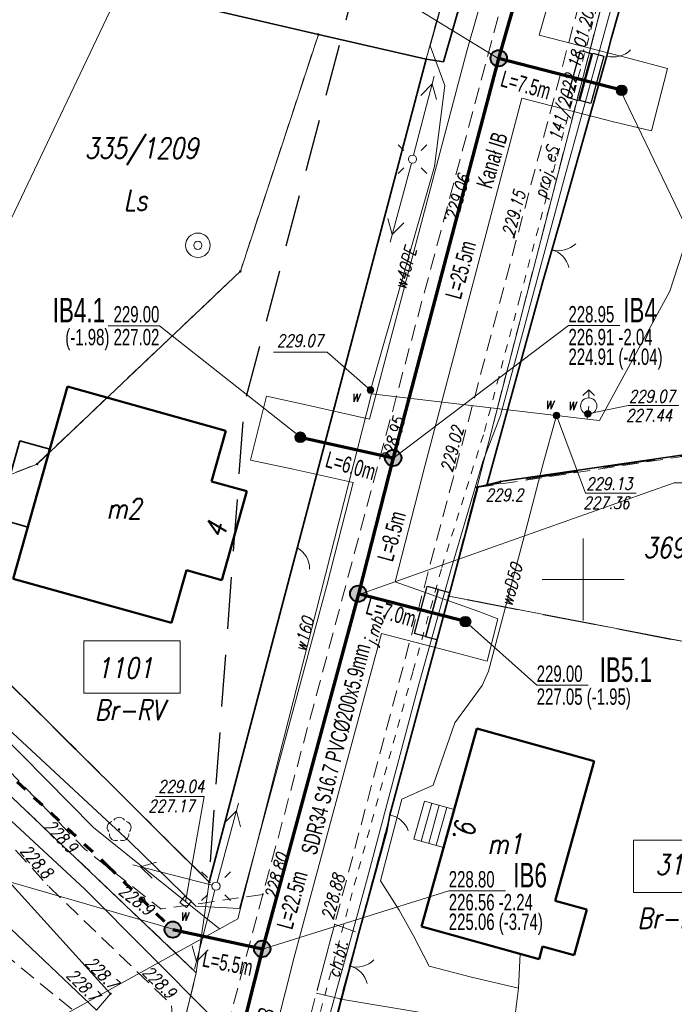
# Model space of a CAD drawing. Header units: millimetres. Extents: x 7436010 to 7436992, y 5663514 to 5666647.
# Tile 32 of 73: x 7436266 to 7436306, y 5664074 to 5664134. Entities that reach past the tile are written whole.
import ezdxf
from ezdxf.enums import TextEntityAlignment as Align

# ---------------------------------------------------------------- set-up
doc = ezdxf.new("R2010")
doc.units = ezdxf.units.MM
doc.header["$PDSIZE"] = 1
for name, pattern in [('$0$HIDDEN', [9.525, 6.35, -3.175]), ('0.7_0.7', [1.4, 0.7, -0.7]), ('1', [0]), ('2_EGBU_A', [0]), ('3', [1, 0.5, -0.5]), ('GDE', [0]), ('GUZ', [1.5, 1, -0.5]), ('KOC', [2, 1.5, -0.5]), ('KOR', [2, 1, 1]), ('KOU', [1.5, 1, -0.5])]:
    doc.linetypes.add(name, pattern=pattern)
for name, color, linetype, lineweight in [('1 OGRODZENIE', 7, 'BGT', 35), ('16 DRZEWA', 96, 'Continuous', 18), ('2 BRAMY FURTKI', 7, 'Continuous', 18), ('24 LATARNIA', 1, 'Continuous', 18), ('34 CHODNIKI KP BT', 7, 'KOC', 18), ('5 RÓW PRZYDROŻNY', 7, 'Continuous', 18), ('9 JEZDNIA GRUNTOWA', 7, 'KOU', 18), ('_AA_Kanalizacja grawitacyjna - trasa', 244, 'Continuous', 70), ('_AA_Odcinki boczne grawitacyjne 160mm - trasa', 30, 'Continuous', 70), ('_AA_Studnia kanalizacyjna bet.1000mm - symbol', 24, 'Continuous', 40), ('_AA_Studnia kanalizacyjna PP 600mm - symbol', 24, 'Continuous', 40), ('_BB_Kanalizacja ciśnieniowa przydomowa - trasa', 64, '0.7_0.7', 60), ('_DZIAŁKI DO POZWOLENIA', 110, 'Continuous', 9), ('_J_rury AROT', 1, 'Continuous', 30), ('_LINIA ROZ.LOKA', 4, '$0$HIDDEN', 30), ('DZ_USTALONE_GRANICE_L_0', 7, '1', 18), ('DZ_WSKAZANIA_L_0', 7, '1', 18), ('Dzialki', 7, 'GDE', 18), ('DZIALKI_SYT-WYS_T_0', 7, 'Continuous', 18), ('Działki zarys', 7, 'Continuous', 18), ('EADTD_T_0', 7, 'Continuous', 18), ('EBUPP_L_3', 7, '1', 35), ('EDZPD_L_1', 7, 'GDE', 18), ('EDZTD_T_0', 7, 'Continuous', 18), ('EGBB_E_T_0', 7, 'Continuous', 18), ('EGBB_L_0', 7, '2_EGBU_A', 50), ('EUZPU_L_7', 7, 'KOR', 18), ('Linie_odn', 7, 'Continuous', 9), ('Numery_dzialek', 7, 'Continuous', 18), ('obszar odziaływania inwestcyji', 80, 'Continuous', 20), ('Podzial_sekcyjny_krzyze', 7, 'Continuous', 13), ('Punkty', 7, 'Continuous', 18), ('PunPOMIAR1', 7, 'Continuous', 18), ('RzedPOMIAR1', 7, 'Continuous', 18), ('SDROK_T_0', 7, 'Continuous', 18), ('SDRPK_L_1', 7, 'KOU', 18), ('SIEC_ENERGETYCZNA_L_0', 1, '3', 18), ('SZOPO_L_0', 7, 'BGT', 35), ('SZOPO_T_0', 7, 'Continuous', 18), ('UEEPA_T_2', 1, 'Continuous', 18), ('UWWOA_T_0', 5, 'Continuous', 18), ('UWWOC_T_0', 5, 'Continuous', 18), ('UWWOO_T_0', 5, 'Continuous', 18), ('UWWPA_T_0', 5, 'Continuous', 18), ('UWWPA_T_2', 5, 'Continuous', 18), ('UWWPO_L_0', 5, '1', 18), ('UWWPO_L_1', 5, '1', 18), ('UŻYTKI LINIE', 96, 'GUZ', 18), ('UŻYTKI OZNACZENIE', 96, 'Continuous', 18), ('WEKTOR HYDRANTY', 5, 'Continuous', 18), ('WEKTOR PRZEWODY TELEKOMUNIKACYJNE', 30, 'Continuous', 18), ('WEKTOR RZĘDNE WODOCIĄG wo', 5, 'Continuous', 18), ('WEKTOR SCHODY', 7, 'Continuous', 18), ('WEKTOR WODOCIĄGI wo', 5, 'Continuous', 18), ('WEKTOR ZASUWY wo', 5, 'Continuous', 18), ('WUKOS_T_0', 7, 'Continuous', 18), ('WUKOS_T_1', 7, 'Continuous', 18)]:
    doc.layers.add(name, color=color, linetype=linetype, lineweight=lineweight)
for name, color, linetype in [('_AA_Studnia kanalizacyjna bet.1000mm - plamki', 255, 'Continuous'), ('_AA_Studnia kanalizacyjna PP 600mm - plamki', 24, 'Continuous'), ('_CC Tłoczny PRZYDOMOWA_ tekst', 64, 'Continuous'), ('_map', 7, 'Continuous'), ('TEKST ks przyłącz korek', 32, 'Continuous'), ('TEKST ks przyłącz L _ i', 32, 'Continuous'), ('TEKST ks sieć L _ i', 244, 'Continuous'), ('TEKST ks studnia', 244, 'Continuous')]:
    doc.layers.add(name, color=color, linetype=linetype)
doc.styles.add('K1_ACAD', font='romans.shx', dxfattribs={"width": 0.8, "oblique": 12})
doc.styles.add('PLAN 1 pop.', font='ARIALN.TTF', dxfattribs={"width": 0.8})
doc.styles.add('PLAN 2 pop.', font='ARIALN.TTF', dxfattribs={"width": 0.8})
doc.linetypes.add('BGT', pattern='A,3.75,[133,ltypeshp.shx,S=0.1875,R=0,X=0,Y=0],3.75', length=7.5)

# ---------------------------------------------------------------- blocks, each defined once
blk = doc.blocks.new('GRO')
at = {"linetype": 'Continuous'}
blk.add_circle((0, 0), 0.045, dxfattribs=at)
blk = doc.blocks.new('BGBP')
at = {"linetype": 'Continuous'}
blk.add_arc((1.5, 0), 1.5, 120, 180.00045, dxfattribs=at)
blk = doc.blocks.new('LAT')
at = {"linetype": 'Continuous'}
for p, q in [((-0.53035, 0.53035), (-0.8839, 0.8839)), ((0.53035, 0.53035), (0.8839, 0.8839)), ((-0.53035, -0.53035), (-0.8839, -0.8839)), ((0.53035, -0.53035), (0.8839, -0.8839))]:
    blk.add_line(p, q, dxfattribs=at)
blk = doc.blocks.new('SUSM04_01')
at = {"linetype": 'Continuous'}
blk.add_circle((0, 0), 0.25, dxfattribs=at)
blk = doc.blocks.new('SUPE04')
at = {"linetype": 'Continuous'}
for p, q in [((0.25, 0), (5.25, 0)), ((3.9, 0.5), (4.76605, 0)), ((4.76605, 0), (3.9, -0.5))]:
    blk.add_line(p, q, dxfattribs=at)
blk = doc.blocks.new('WLM')
at = {"linetype": 'Continuous'}
for p, q in [((0.25, 0.25), (-0.25, 0.25)), ((-0.25, 0.25), (-0.25, -0.25)), ((0.25, -0.25), (0.25, 0.25)), ((-0.25, -0.25), (0.25, -0.25))]:
    blk.add_line(p, q, dxfattribs=at)
blk = doc.blocks.new('SUUS25')
at = {"linetype": 'Continuous'}
for radius in [0.2, 0.175, 0.15, 0.125, 0.1, 0.075, 0.05, 0.025, 0.00715]:
    blk.add_circle((0, 0), radius, dxfattribs=at)
blk = doc.blocks.new('STD')
at = {"linetype": 'Continuous'}
for radius in [0.75, 0.25]:
    blk.add_circle((0, 0), radius, dxfattribs=at)
blk = doc.blocks.new('WSP')
at = {"linetype": 'Continuous'}
blk.add_circle((0, 0), 0.045, dxfattribs=at)
blk = doc.blocks.new('BGB')
at = {"linetype": 'Continuous'}
for centre, start, end in [((-1.5, 0), 359.99955, 60), ((1.5, 0), 120, 180.00045)]:
    blk.add_arc(centre, 1.5, start, end, dxfattribs=at)
blk = doc.blocks.new('DLI')
at = {"linetype": 'Continuous'}
blk.add_circle((0, 0), 0.045, dxfattribs=at)
for centre, start, end in [((0, 0.375), 30.14012, 149.85988), ((-0.357, 0.116), 102.14447, 221.86002), ((0.357, 0.116), 318.13998, 77.85553), ((-0.22, -0.303), 174.14818, 293.85423), ((0.22, -0.303), 246.14577, 5.85182)]:
    blk.add_arc(centre, 0.375, start, end, dxfattribs=at)
blk = doc.blocks.new('HYP')
at = {"linetype": 'Continuous'}
for p, q in [((0, 1), (-0.35355, 0.64645)), ((0, 1), (0.35355, 0.64645)), ((0, 0.5), (0, 1))]:
    blk.add_line(p, q, dxfattribs=at)
blk.add_circle((0, 0), 0.5, dxfattribs=at)
blk = doc.blocks.new('STUDZ')
at = {"layer": '1 OGRODZENIE', "flags": 128}
for points in [[(7436294.12, 5664105.83), (7436297.53, 5664118.22), (7436298.65, 5664122.12), (7436301.45, 5664132.02), (7436301.71, 5664133.06), (7436305.26, 5664145.59), (7436333.724, 5664142.744)], [(7436285.22, 5664074.32), (7436286.27, 5664078.38)], [(7436277.77, 5664045.13), (7436281.76, 5664060.71), (7436283, 5664065.47), (7436285.22, 5664074.32)]]:
    blk.add_lwpolyline(points, dxfattribs=at)
at = {"layer": '2 BRAMY FURTKI', "linetype": 'Continuous'}
for centre, start, end in [((7436301.858, 5664133.463), 254.20714, 314.2076), ((7436287.885, 5664084.127), 19.02776, 79.02821)]:
    blk.add_arc(centre, 1.5, start, end, dxfattribs=at)
at = {"layer": '34 CHODNIKI KP BT', "flags": 128}
blk.add_lwpolyline([(7436283.68, 5664074.701), (7436285.22, 5664074.32), (7436286.27, 5664078.38), (7436284.798, 5664078.91), (7436283.68, 5664074.701)], dxfattribs=at)
at = {"layer": '5 RÓW PRZYDROŻNY', "flags": 128}
blk.add_lwpolyline([(7436270.22, 5664073.659), (7436271.089, 5664074.66), (7436252.45, 5664095.23), (7436239.65, 5664108.66), (7436225.53, 5664126.43), (7436224.38, 5664125.42), (7436237.62, 5664106.61), (7436249.69, 5664093.12), (7436270.22, 5664073.659)], dxfattribs=at)
at = {"layer": '9 JEZDNIA GRUNTOWA', "flags": 128}
for points in [[(7436280.405, 5664080.727), (7436274.17, 5664079.85), (7436269.51, 5664083.51), (7436255.51, 5664098), (7436243.65, 5664111), (7436232.64, 5664123.79), (7436228.31, 5664129.31), (7436224.59, 5664134.12), (7436217.37, 5664139.4), (7436208.82, 5664142.62), (7436183.73, 5664150.27)], [(7436182.43, 5664147.56), (7436207.97, 5664139.83), (7436215.62, 5664136.64), (7436222.46, 5664132), (7436226.28, 5664127.57), (7436230.61, 5664122.32), (7436241.39, 5664109.35), (7436253.51, 5664096.36), (7436267.24, 5664081.29), (7436274.82, 5664073.98), (7436274.97, 5664071.83), (7436270.93, 5664071.9), (7436261.2, 5664079.86), (7436260.382, 5664076.459), (7436260.107, 5664074.648), (7436273.4, 5664066.35), (7436275.37, 5664062.35)]]:
    blk.add_lwpolyline(points, dxfattribs=at)
at = {"layer": 'DZ_USTALONE_GRANICE_L_0'}
for p, q in [((7436305.67, 5664152.73), (7436291.78, 5664098.98)), ((7436271.71, 5664136.15), (7436283.8, 5664133.34)), ((7436283.8, 5664133.34), (7436279.03, 5664118.85)), ((7436283.8, 5664133.34), (7436290.39, 5664131.82)), ((7436290.39, 5664131.82), (7436277.13, 5664081.49)), ((7436279.03, 5664118.85), (7436266.59, 5664107.06)), ((7436266.59, 5664107.06), (7436255.75, 5664102.74)), ((7436277.13, 5664081.49), (7436255.75, 5664102.74)), ((7436285.17, 5664074.32), (7436291.78, 5664098.98)), ((7436300.17, 5664071.85), (7436285.17, 5664074.32))]:
    blk.add_line(p, q, dxfattribs=at)
at = {"layer": 'DZ_WSKAZANIA_L_0'}
blk.add_line((7436291.78, 5664098.98), (7436320.226, 5664093.487), dxfattribs=at)
at = {"layer": 'Dzialki'}
for p, q in [((7436255.75, 5664102.74), (7436271.71, 5664136.15)), ((7436283.8, 5664133.34), (7436271.71, 5664136.15)), ((7436279.03, 5664118.85), (7436283.8, 5664133.34)), ((7436266.59, 5664107.06), (7436279.03, 5664118.85)), ((7436255.75, 5664102.74), (7436266.59, 5664107.06)), ((7436291.78, 5664098.98), (7436285.17, 5664074.32)), ((7436320.226, 5664093.487), (7436291.78, 5664098.98)), ((7436285.17, 5664074.32), (7436300.17, 5664071.85))]:
    blk.add_line(p, q, dxfattribs=at)
at = {"layer": 'Działki zarys', "flags": 128}
for points in [[(7436300.404, 5664167.925), (7436290.39, 5664131.82)], [(7436276.333, 5664075.95), (7436277.13, 5664081.49)]]:
    blk.add_lwpolyline(points, dxfattribs=at)
at = {"layer": 'EBUPP_L_3'}
for p, q in [((7436265.532, 5664108.483), (7436264.19, 5664103.722)), ((7436267.364, 5664107.967), (7436265.532, 5664108.483)), ((7436266.022, 5664103.206), (7436267.364, 5664107.967)), ((7436264.19, 5664103.722), (7436266.022, 5664103.206))]:
    blk.add_line(p, q, dxfattribs=at)
at = {"layer": 'EDZPD_L_1'}
for p, q in [((7436256.865, 5664094.468), (7436276.333, 5664075.95)), ((7436258.843, 5664003.989), (7436276.333, 5664075.95)), ((7436277.728, 5664045.894), (7436285.17, 5664074.32))]:
    blk.add_line(p, q, dxfattribs=at)
at = {"layer": 'EGBB_L_0'}
for p, q in [((7436265.13, 5664100.038), (7436268.447, 5664111.814)), ((7436268.447, 5664111.814), (7436278.131, 5664109.084)), ((7436277.265, 5664106.002), (7436278.131, 5664109.084)), ((7436277.265, 5664106.002), (7436279.426, 5664105.395)), ((7436277.892, 5664099.952), (7436279.426, 5664105.395)), ((7436274.824, 5664097.358), (7436275.731, 5664100.57)), ((7436275.731, 5664100.57), (7436277.892, 5664099.952)), ((7436265.13, 5664100.038), (7436274.824, 5664097.358)), ((7436290.106, 5664078.782), (7436293.503, 5664090.888)), ((7436293.503, 5664090.888), (7436300.676, 5664088.895)), ((7436298.295, 5664080.341), (7436300.676, 5664088.895)), ((7436298.295, 5664080.341), (7436300.226, 5664079.813)), ((7436299.449, 5664077.012), (7436300.226, 5664079.813)), ((7436290.106, 5664078.782), (7436297.309, 5664076.78)), ((7436297.309, 5664076.78), (7436297.518, 5664077.55)), ((7436297.518, 5664077.55), (7436299.449, 5664077.012))]:
    blk.add_line(p, q, dxfattribs=at)
at = {"layer": 'EUZPU_L_7'}
blk.add_line((7436271.089, 5664074.66), (7436270.22, 5664073.659), dxfattribs=at)
at = {"layer": 'Podzial_sekcyjny_krzyze', "color": 7, "lineweight": 13}
for p, q in [((7436300, 5664097.5), (7436300, 5664102.5)), ((7436297.5, 5664100), (7436302.5, 5664100))]:
    blk.add_line(p, q, dxfattribs=at)
at = {"layer": 'PunPOMIAR1'}
for p in [(7436287.566, 5664107.428), (7436292.079, 5664106.328), (7436294.12, 5664105.83), (7436269.51, 5664083.51), (7436267.24, 5664081.29), (7436280.405, 5664080.727), (7436274.17, 5664079.85), (7436284.798, 5664078.91)]:
    blk.add_point(p, dxfattribs=at)
at = {"layer": 'SDRPK_L_1'}
for p, q in [((7436276.67, 5664066.8), (7436299.44, 5664151.7)), ((7436303.61, 5664149.75), (7436281.33, 5664065.85))]:
    blk.add_line(p, q, dxfattribs=at)
at = {"layer": 'SIEC_ENERGETYCZNA_L_0'}
for p, q in [((7436297.651, 5664122.991), (7436300.776, 5664134.769)), ((7436296.108, 5664117.155), (7436297.651, 5664122.991)), ((7436294.724, 5664111.95), (7436296.108, 5664117.155)), ((7436293.961, 5664109.049), (7436294.724, 5664111.95)), ((7436291.358, 5664100.742), (7436293.961, 5664109.049)), ((7436289.589, 5664094.379), (7436291.358, 5664100.742)), ((7436286.001, 5664081.307), (7436289.589, 5664094.379)), ((7436284.704, 5664076.478), (7436286.001, 5664081.307)), ((7436283.412, 5664071.648), (7436284.704, 5664076.478))]:
    blk.add_line(p, q, dxfattribs=at)
at = {"layer": 'SZOPO_L_0'}
for p, q in [((7436297.09, 5664151.47), (7436291.46, 5664131.66)), ((7436271.71, 5664136.15), (7436283.8, 5664133.34)), ((7436283.8, 5664133.34), (7436290.39, 5664131.82)), ((7436290.39, 5664131.82), (7436277.13, 5664081.49)), ((7436291.46, 5664131.66), (7436290.39, 5664131.82)), ((7436324.853, 5664110.374), (7436294.94, 5664105.99)), ((7436293.56, 5664105.64), (7436294.94, 5664105.99)), ((7436291.78, 5664098.98), (7436293.56, 5664105.64)), ((7436288.17, 5664085.6), (7436291.78, 5664098.98)), ((7436277.13, 5664081.49), (7436262.68, 5664095.85)), ((7436287.98, 5664084.62), (7436288.17, 5664085.6)), ((7436286.27, 5664078.38), (7436287.98, 5664084.62))]:
    blk.add_line(p, q, dxfattribs=at)
at = {"layer": 'UWWOA_T_0'}
for p in [(7436273.839, 5664086.719), (7436275.683, 5664080.286)]:
    blk.add_line(p, (7436276.815, 5664086.719), dxfattribs=at)
at = {"layer": 'UWWOC_T_0'}
for p in [(7436281.054, 5664113.913), (7436286.99, 5664111.59)]:
    blk.add_line(p, (7436284.344, 5664113.912), dxfattribs=at)
at = {"layer": 'UWWPO_L_0'}
for p, q in [((7436290.65, 5664132.64), (7436291.35, 5664135.18)), ((7436291.53, 5664130.22), (7436290.65, 5664132.64)), ((7436290.9, 5664125.27), (7436291.53, 5664130.22)), ((7436286.99, 5664111.59), (7436290.9, 5664125.27)), ((7436287.06, 5664111.357), (7436286.99, 5664111.59)), ((7436270.037, 5664084.831), (7436260.646, 5664094.362)), ((7436277.751, 5664078.622), (7436270.037, 5664084.831))]:
    blk.add_line(p, q, dxfattribs=at)
at = {"layer": 'UŻYTKI LINIE', "flags": 128}
for points in [[(7436276.333, 5664075.95), (7436256.865, 5664094.468), (7436242.688, 5664108.285), (7436226.644, 5664128.301), (7436226.021, 5664140.262), (7436224.849, 5664141.831), (7436219.247, 5664143.565), (7436189.724, 5664143.154), (7436154.189, 5664160.561), (7436142.537, 5664166.012), (7436137.301, 5664169.866), (7436128.342, 5664176.617), (7436122.893, 5664180.683), (7436112.519, 5664188.314), (7436106.94, 5664192.441), (7436102.252, 5664197.119), (7436092.182, 5664207.421), (7436082.36, 5664217.238), (7436081.212, 5664218.743), (7436075.771, 5664225.659), (7436070.7, 5664232.056), (7436065.721, 5664238.43), (7436061.621, 5664243.599)], [(7436300.404, 5664167.925), (7436290.39, 5664131.82), (7436277.13, 5664081.49), (7436255.75, 5664102.74), (7436242.84, 5664115.24), (7436231.99, 5664130.21), (7436230.7, 5664137.65)], [(7436269.677, 5664161.399), (7436271.71, 5664136.15), (7436283.8, 5664133.34), (7436279.03, 5664118.85), (7436266.59, 5664107.06), (7436255.75, 5664102.74)], [(7436291.78, 5664098.98), (7436305.537, 5664152.216)], [(7436293.5, 5664105.62), (7436324.853, 5664110.374)], [(7436291.78, 5664098.98), (7436285.17, 5664074.32), (7436277.728, 5664045.894), (7436275.415, 5664037.05), (7436267.398, 5664006.396), (7436265.736, 5663990.877), (7436266.97, 5663974.93), (7436271.21, 5663959.1), (7436275.289, 5663945.265), (7436279.247, 5663930.759), (7436282.686, 5663916.782), (7436290.253, 5663883.997), (7436291.924, 5663877.505), (7436293.148, 5663871.537), (7436293.303, 5663870.782), (7436298.029, 5663851.349), (7436300.076, 5663842.932), (7436302.735, 5663832.544), (7436306.06, 5663818.61), (7436309.78, 5663804.08), (7436311.416, 5663799.459), (7436315.724, 5663789.291), (7436324.768, 5663771.514)], [(7436291.78, 5664098.98), (7436320.226, 5664093.487)], [(7436291.78, 5664098.98), (7436320.226, 5664093.487)], [(7436248.805, 5664072.792), (7436251.804, 5664072.737), (7436251.359, 5664048.297), (7436252.468, 5664037.577), (7436253.535, 5664027.361), (7436254.433, 5664017.259), (7436258.032, 5664004.07), (7436258.843, 5664003.989), (7436276.333, 5664075.95)]]:
    blk.add_lwpolyline(points, dxfattribs=at)
at = {"layer": 'WEKTOR PRZEWODY TELEKOMUNIKACYJNE', "flags": 128}
blk.add_lwpolyline([(7436292.4, 5664168.91), (7436297.319, 5664167.767), (7436301.299, 5664166.859), (7436310.729, 5664165.459), (7436306.949, 5664153.991), (7436305.103, 5664147.333), (7436301.882, 5664135.564), (7436298.883, 5664124.644), (7436294.935, 5664110.021), (7436293.857, 5664107.21), (7436291.944, 5664100.707), (7436289.874, 5664093.295), (7436286.869, 5664081.994), (7436286.09, 5664079.141), (7436282.516, 5664066.233), (7436280.197, 5664057.816), (7436275.162, 5664039.392), (7436272.631, 5664030.398), (7436271.355, 5664024.978), (7436268.448, 5664013.055), (7436266.992, 5664007.049)], dxfattribs=at)
at = {"layer": 'WEKTOR RZĘDNE WODOCIĄG wo', "flags": 128}
for points in [[(7436300.29, 5664110.129), (7436302.747, 5664110.639), (7436305.85, 5664110.639)], [(7436298.367, 5664110.025), (7436300.139, 5664105.286), (7436303.242, 5664105.286)]]:
    blk.add_lwpolyline(points, dxfattribs=at)
at = {"layer": 'WEKTOR SCHODY', "flags": 128}
for points in [[(7436290.296, 5664086.44), (7436289.645, 5664084.12)], [(7436290.749, 5664086.313), (7436290.098, 5664083.993)], [(7436292.112, 5664085.931), (7436290.296, 5664086.44)], [(7436291.201, 5664086.186), (7436290.55, 5664083.866)], [(7436291.654, 5664086.059), (7436291.003, 5664083.739)], [(7436291.461, 5664083.611), (7436289.645, 5664084.12)]]:
    blk.add_lwpolyline(points, dxfattribs=at)
at = {"layer": 'WEKTOR WODOCIĄGI wo'}
for p, q in [((7436278.878, 5664079.247), (7436287.06, 5664111.357)), ((7436287.06, 5664111.357), (7436300.804, 5664109.738)), ((7436267.929, 5664073.179), (7436278.878, 5664079.247))]:
    blk.add_line(p, q, dxfattribs=at)
at = {"layer": 'WEKTOR WODOCIĄGI wo', "flags": 128}
for points in [[(7436309.005, 5664130.422), (7436307.971, 5664126.857), (7436306.068, 5664120.018), (7436305.311, 5664117.643), (7436301.004, 5664109.724), (7436300.804, 5664109.738)], [(7436300.339, 5664110.608), (7436300.29, 5664110.129), (7436300.252, 5664109.803)], [(7436298.367, 5664110.025), (7436297.54, 5664107.012), (7436296.495, 5664103.021), (7436294.208, 5664094.384), (7436293.827, 5664093.52), (7436292.151, 5664091.237), (7436290.82, 5664087.419), (7436288.899, 5664086.556), (7436287.605, 5664081.564), (7436288.741, 5664079.78), (7436289.627, 5664078.211), (7436290.585, 5664076.347), (7436293.16, 5664075.677), (7436296.049, 5664075.007), (7436296.147, 5664077.103)], [(7436296.049, 5664075.007), (7436295.779, 5664072.88), (7436295.4, 5664070.434), (7436295.199, 5664068.696), (7436294.068, 5664068.844)]]:
    blk.add_lwpolyline(points, dxfattribs=at)
at = {"layer": '16 DRZEWA'}
blk.add_blockref('DLI', (7436271.61, 5664084.71), dxfattribs=at)
at = {"layer": '2 BRAMY FURTKI'}
for p, rotation in [((7436298.09, 5664120.17), 253.9770201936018), ((7436285.745, 5664076.35), 254.5174058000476)]:
    blk.add_blockref('BGB', p, dxfattribs=dict(at, rotation=rotation))
at = {"layer": '24 LATARNIA'}
blk.add_blockref('LAT', (7436289.56, 5664125.71), dxfattribs=at)
at = {"layer": 'Punkty'}
for p in [(7436283.8, 5664133.34), (7436290.39, 5664131.82), (7436279.03, 5664118.85), (7436266.59, 5664107.06), (7436294.94, 5664105.99), (7436293.5, 5664105.62), (7436291.78, 5664098.98), (7436277.13, 5664081.49), (7436285.17, 5664074.32)]:
    blk.add_blockref('GRO', p, dxfattribs=at)
at = {"layer": 'SZOPO_T_0', "rotation": 239.7937112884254}
blk.add_blockref('BGBP', (7436282.52, 5664101.93), dxfattribs=at)
at = {"layer": 'UEEPA_T_2'}
for p, rotation in [((7436289.56, 5664125.71), 75.30569423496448), ((7436289.56, 5664125.71), 254.8746938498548), ((7436277.54, 5664081.24), 74.87468203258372), ((7436277.54, 5664081.24), 165.4973313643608), ((7436277.54, 5664081.24), 255.5444758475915)]:
    blk.add_blockref('SUPE04', p, dxfattribs=dict(at, rotation=rotation))
for name, p in [('SUSM04_01', (7436289.56, 5664125.71)), ('LAT', (7436277.54, 5664081.24)), ('SUSM04_01', (7436277.54, 5664081.24))]:
    blk.add_blockref(name, p, dxfattribs=at)
at = {"layer": 'UWWPA_T_0'}
blk.add_blockref('SUUS25', (7436286.99, 5664111.59), dxfattribs=at)
at = {"layer": 'UWWPA_T_0', "rotation": 321.961098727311}
blk.add_blockref('WLM', (7436275.683, 5664080.286), dxfattribs=at)
at = {"layer": 'UWWPA_T_2'}
blk.add_blockref('STD', (7436276.43, 5664120.44), dxfattribs=at)
at = {"layer": 'WEKTOR HYDRANTY'}
blk.add_blockref('HYP', (7436300.339, 5664110.608), dxfattribs=at)
at = {"layer": 'WEKTOR ZASUWY wo'}
for p in [(7436298.367, 5664110.025), (7436300.29, 5664110.129)]:
    blk.add_blockref('SUUS25', p, dxfattribs=at)
at = {"layer": 'WUKOS_T_0'}
for p in [(7436291.56, 5664122.12), (7436295.76, 5664120.93)]:
    blk.add_blockref('WSP', p, dxfattribs=at)
at = {"layer": 'WUKOS_T_0', "rotation": 0.0630736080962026}
blk.add_blockref('WSP', (7436271.089, 5664074.66), dxfattribs=at)
at = {"layer": '34 CHODNIKI KP BT', "style": 'K1_ACAD', "oblique": 12, "width": 0.8}
blk.add_text('ch.bt.', height=0.75, rotation=75.12811, dxfattribs=at).set_placement((7436284.978, 5664076.791), align=Align.MIDDLE)
at = {"layer": 'DZIALKI_SYT-WYS_T_0', "style": 'K1_ACAD', "oblique": 12, "width": 0.8}
blk.add_text('369/1', height=1.25, dxfattribs=at).set_placement((7436305.87, 5664101.856), align=Align.MIDDLE)
at = {"layer": 'EADTD_T_0', "style": 'K1_ACAD', "oblique": 12, "width": 0.8}
for s, rotation, p in [('4', 71.37429, (7436278.116, 5664102.837)), ('9.', 261.0941, (7436292.134, 5664084.846))]:
    blk.add_text(s, height=1.25, rotation=rotation, dxfattribs=at).set_placement(p, align=Align.CENTER)
at = {"layer": 'EDZTD_T_0', "style": 'K1_ACAD', "oblique": 12, "width": 0.8}
blk.add_text('1101', height=1.25, dxfattribs=at).set_placement((7436270.245, 5664095.207), align=Align.TOP_LEFT)
at = {"layer": 'EGBB_E_T_0', "style": 'K1_ACAD', "oblique": 12, "width": 0.8}
for s, p in [('m2', (7436271.908, 5664104.334)), ('m1', (7436295.214, 5664083.823))]:
    blk.add_text(s, height=1.25, dxfattribs=at).set_placement(p, align=Align.MIDDLE)
at = {"layer": 'Numery_dzialek', "style": 'K1_ACAD', "oblique": 12, "width": 0.8}
for s, p in [('335/1209', (7436269.51, 5664127.01)), ('310', (7436304.42, 5664083.181))]:
    blk.add_text(s, height=1.25, dxfattribs=at).set_placement(p, align=Align.TOP_LEFT)
at = {"layer": 'RzedPOMIAR1', "style": 'K1_ACAD', "oblique": 12, "width": 0.8}
for s, rotation, p in [('228.95', 74.98671, (7436288.366, 5664107.068)), ('229.02', 75.12811, (7436291.992, 5664106.516)), ('228.9', 314.01467, (7436266.983, 5664084.853)), ('228.8', 312.33608, (7436265.51, 5664083.357)), ('228.80', 74.98671, (7436281.234, 5664080.381)), ('228.9', 321.85364, (7436271.531, 5664080.821)), ('228.88', 75.12811, (7436284.698, 5664079.121)), ('228.9', 316.03883, (7436272.989, 5664075.906))]:
    blk.add_text(s, height=0.75, rotation=rotation, dxfattribs=at).set_placement(p)
blk.add_text('229.2', height=0.75, dxfattribs=at).set_placement((7436294.029, 5664104.8))
at = {"layer": 'SDROK_T_0', "style": 'K1_ACAD', "oblique": 12, "width": 0.8}
blk.add_text('j.mb.', height=0.75, rotation=72.80145, dxfattribs=at).set_placement((7436286.924, 5664096.024), align=Align.MIDDLE_LEFT)
at = {"layer": 'SIEC_ENERGETYCZNA_L_0', "style": 'K1_ACAD', "oblique": 12, "width": 0.8}
blk.add_text('proj. eS 141/2022 18.01.2023', height=0.75, rotation=75.35009, dxfattribs=at).set_placement((7436297.696, 5664123.277))
at = {"layer": 'UWWOA_T_0', "style": 'K1_ACAD', "oblique": 12, "width": 0.8}
for s, p in [('w', (7436285.79, 5664110.861)), ('227.17', (7436273.402, 5664085.776)), ('w', (7436275.305, 5664079.129))]:
    blk.add_text(s, height=0.75, dxfattribs=at).set_placement(p)
blk.add_text('229.04', height=0.75, dxfattribs=at).set_placement((7436276.825, 5664087.349), align=Align.MIDDLE_RIGHT)
at = {"layer": 'UWWOC_T_0', "style": 'K1_ACAD', "oblique": 12, "width": 0.8}
blk.add_text('229.07', height=0.75, rotation=359.98764, dxfattribs=at).set_placement((7436284.097, 5664114.61), align=Align.MIDDLE_RIGHT)
at = {"layer": 'UWWOO_T_0', "style": 'K1_ACAD', "oblique": 12, "width": 0.8}
blk.add_text('w40PE', height=0.75, rotation=74.04908, dxfattribs=at).set_placement((7436289.12, 5664119.043), align=Align.MIDDLE)
blk.add_text('w160', height=0.75, rotation=75.70562, dxfattribs=at).set_placement((7436283.028, 5664095.533))
at = {"layer": 'UŻYTKI OZNACZENIE', "style": 'K1_ACAD', "oblique": 12, "width": 0.8}
for s, p in [('Ls', (7436271.884, 5664123.829)), ('Br-RV', (7436270.114, 5664092.648)), ('Br-PsV', (7436303.317, 5664079.895))]:
    blk.add_text(s, height=1.25, dxfattribs=at).set_placement(p, align=Align.TOP_LEFT)
at = {"layer": 'WEKTOR RZĘDNE WODOCIĄG wo', "style": 'K1_ACAD', "oblique": 12, "width": 0.8}
for s, p in [('229.07', (7436302.789, 5664110.834)), ('227.44', (7436302.623, 5664109.666)), ('229.13', (7436300.18, 5664105.481)), ('227.36', (7436300.015, 5664104.313))]:
    blk.add_text(s, height=0.75, dxfattribs=at).set_placement(p)
at = {"layer": 'WEKTOR WODOCIĄGI wo', "style": 'K1_ACAD', "oblique": 12, "width": 0.8}
blk.add_text('woD50', height=0.75, rotation=75.1737, dxfattribs=at).set_placement((7436295.611, 5664099.681), align=Align.MIDDLE)
at = {"layer": 'WEKTOR ZASUWY wo', "style": 'K1_ACAD', "oblique": 12, "width": 0.8}
for p in [(7436297.643, 5664110.418), (7436299.018, 5664110.361)]:
    blk.add_text('w', height=0.75, dxfattribs=at).set_placement(p)
at = {"layer": 'WUKOS_T_1', "style": 'K1_ACAD', "oblique": 12, "width": 0.8}
for s, rotation, p in [('229.06', 73.69489, (7436291.56, 5664122.12)), ('228.7', 314.75835, (7436268.873, 5664076.261))]:
    blk.add_text(s, height=0.75, rotation=rotation, dxfattribs=at).set_placement(p, align=Align.TOP_LEFT)
for s, rotation, p in [('229.15', 75.04139, (7436295.76, 5664120.93)), ('228.7', 314.75835, (7436269.488, 5664076.481))]:
    blk.add_text(s, height=0.75, rotation=rotation, dxfattribs=at).set_placement(p)

msp = doc.modelspace()

# ---------------------------------------------------------------- hatches: boundary and pattern name
at = {"layer": '_AA_Studnia kanalizacyjna bet.1000mm - plamki', "linetype": 'Continuous'}
h = msp.add_hatch(color=256, dxfattribs=at)
edge = h.paths.add_edge_path()
edge.add_arc((7436294.834, 5664131.884), 0.5, 0, 360)
h = msp.add_hatch(color=256, dxfattribs=at)
edge = h.paths.add_edge_path()
edge.add_arc((7436288.377, 5664107.433), 0.5, 0, 360)
h = msp.add_hatch(color=256, dxfattribs=at)
edge = h.paths.add_edge_path()
edge.add_arc((7436286.24, 5664099.131), 0.5, 0, 360)
h = msp.add_hatch(color=256, dxfattribs=at)
edge = h.paths.add_edge_path()
edge.add_arc((7436274.897, 5664078.584), 0.5, 0, 360)
h = msp.add_hatch(color=256, dxfattribs=at)
edge = h.paths.add_edge_path()
edge.add_arc((7436280.364, 5664077.408), 0.5, 0, 360)
at = {"layer": '_AA_Studnia kanalizacyjna PP 600mm - plamki', "linetype": 'Continuous'}
h = msp.add_hatch(color=30, dxfattribs=at)
edge = h.paths.add_edge_path()
edge.add_arc((7436302.354, 5664129.922), 0.3, 0, 360)
h = msp.add_hatch(color=30, dxfattribs=at)
edge = h.paths.add_edge_path()
edge.add_arc((7436282.698, 5664108.701), 0.3, 0, 360)
h = msp.add_hatch(color=30, dxfattribs=at)
edge = h.paths.add_edge_path()
edge.add_arc((7436292.8, 5664097.424), 0.3, 0, 360)

# ---------------------------------------------------------------- linework, layer by layer
at = {"layer": '_AA_Kanalizacja grawitacyjna - trasa'}
for points in [[(7436316.318, 5664148.64), (7436307.146, 5664149.609), (7436300.251, 5664150.823), (7436300.251, 5664150.823), (7436294.83, 5664131.871), (7436288.377, 5664107.433), (7436288.377, 5664107.433), (7436288.377, 5664107.433), (7436286.253, 5664099.132), (7436286.253, 5664099.132), (7436280.377, 5664077.409), (7436275.468, 5664057.951), (7436271.671, 5664044.645), (7436270.323, 5664039.853), (7436265.145, 5664021.024), (7436260.251, 5663995.803)], [(7436274.897, 5664078.584), (7436280.377, 5664077.409)]]:
    msp.add_lwpolyline(points, dxfattribs=at)
at = {"layer": '_AA_Odcinki boczne grawitacyjne 160mm - trasa', "linetype": 'Continuous'}
for points in [[(7436302.354, 5664129.922), (7436294.83, 5664131.871)], [(7436282.698, 5664108.701), (7436282.698, 5664108.701), (7436288.377, 5664107.433)], [(7436292.8, 5664097.424), (7436286.24, 5664099.131)]]:
    msp.add_lwpolyline(points, dxfattribs=at)
at = {"layer": '_AA_Studnia kanalizacyjna bet.1000mm - symbol', "linetype": 'Continuous'}
for centre in [(7436294.834, 5664131.884), (7436288.377, 5664107.433), (7436286.24, 5664099.131), (7436274.897, 5664078.584), (7436280.364, 5664077.408)]:
    msp.add_circle(centre, 0.5, dxfattribs=at)
at = {"layer": '_AA_Studnia kanalizacyjna PP 600mm - symbol', "color": 30, "linetype": 'Continuous'}
for centre in [(7436302.354, 5664129.922), (7436282.698, 5664108.701), (7436292.8, 5664097.424)]:
    msp.add_circle(centre, 0.3, dxfattribs=at)
at = {"layer": '_BB_Kanalizacja ciśnieniowa przydomowa - trasa'}
msp.add_lwpolyline([(7436079.853, 5664222.854), (7436095.29, 5664206.496), (7436108.199, 5664193.533), (7436135.066, 5664174.236), (7436148.762, 5664164.529), (7436189.546, 5664146.34), (7436213.41, 5664146.756), (7436223.592, 5664144.985), (7436228.385, 5664140.586), (7436228.521, 5664128.498), (7436241.329, 5664111.372), (7436251.612, 5664100.666), (7436255.111, 5664097.142), (7436270.889, 5664082.511), (7436274.897, 5664078.584), (7436274.897, 5664078.584)], dxfattribs=at)
at = {"layer": '_DZIAŁKI DO POZWOLENIA'}
for points in [[(7436269.445, 5664096.245), (7436275.337, 5664096.245), (7436275.337, 5664093.044), (7436269.445, 5664093.044)], [(7436303.073, 5664084.046), (7436308.965, 5664084.046), (7436308.965, 5664080.845), (7436303.073, 5664080.845)]]:
    msp.add_lwpolyline(points, close=True, dxfattribs=at)
at = {"layer": '_J_rury AROT'}
for points in [[(7436299.046, 5664129.472), (7436299.841, 5664132.365), (7436300.516, 5664132.179), (7436299.721, 5664129.286)], [(7436299.795, 5664129.305), (7436300.589, 5664132.198), (7436301.264, 5664132.013), (7436300.47, 5664129.12)], [(7436289.689, 5664096.698), (7436290.463, 5664099.596), (7436291.139, 5664099.416), (7436290.365, 5664096.517)], [(7436290.382, 5664096.495), (7436291.156, 5664099.394), (7436291.832, 5664099.213), (7436291.058, 5664096.315)]]:
    msp.add_lwpolyline(points, close=True, dxfattribs=at)
at = {"layer": '_LINIA ROZ.LOKA', "ltscale": 0.5, "flags": 128}
msp.add_lwpolyline([(7436769.819, 5666386.172), (7436785.63, 5666401.9), (7436777.168, 5666339.855), (7436769.643, 5666284.835), (7436763.693, 5666241.333), (7436758.706, 5666204.871), (7436746.995, 5666120.477), (7436746.67, 5666118.16), (7436746, 5666112.25), (7436742.679, 5666086.949), (7436737.87, 5666050.31), (7436735.793, 5666034.48), (7436729.165, 5665983.959), (7436725.413, 5665955.369), (7436721.158, 5665922.936), (7436716.677, 5665892.746), (7436714.652, 5665879.501), (7436710.699, 5665853.651), (7436705.915, 5665822.364), (7436701.238, 5665791.78), (7436696.682, 5665761.986), (7436693.363, 5665740.276), (7436692.49, 5665734.57), (7436691.24, 5665725.21), (7436686.817, 5665692.279), (7436686.24, 5665687.98), (7436687.02, 5665687.872), (7436687.796, 5665687.765), (7436688.426, 5665687.677), (7436689.729, 5665687.497), (7436691.702, 5665687.224), (7436695.055, 5665686.76), (7436699.592, 5665686.132), (7436703.87, 5665685.495), (7436710.052, 5665684.688), (7436704.144, 5665626.716), (7436692.353, 5665554.027), (7436684.4, 5665507.895), (7436678.948, 5665476.375), (7436678.106, 5665452.583), (7436669.825, 5665424.532), (7436658.741, 5665384.423), (7436649.917, 5665353.223), (7436656.066, 5665352.41), (7436640.531, 5665294.184), (7436627.067, 5665248.662), (7436617.803, 5665220.557), (7436609.033, 5665184.743), (7436597.094, 5665145.042), (7436586.74, 5665104.181), (7436580.262, 5665077.607), (7436551.399, 5665080.628), (7436544.132, 5665053.462), (7436541.654, 5665043.684), (7436535.648, 5665019.894), (7436527.279, 5664986.713), (7436518.85, 5664953.127), (7436540.241, 5664951.286), (7436527.274, 5664905.085), (7436512.887, 5664848.872), (7436512.752, 5664848.252), (7436491.254, 5664843.656), (7436490.454, 5664840.416), (7436488.749, 5664840.174), (7436485.592, 5664828.52), (7436480.77, 5664810.687), (7436477.564, 5664798.832), (7436470.048, 5664771.067), (7436466.776, 5664758.912), (7436460.996, 5664737.529), (7436453.383, 5664709.453), (7436450.493, 5664698.657), (7436449.293, 5664694.235), (7436447.878, 5664689.001), (7436444.735, 5664677.411), (7436439.734, 5664658.879), (7436430.798, 5664625.844), (7436422.092, 5664592.636), (7436411.808, 5664553.448), (7436402.818, 5664519.107), (7436395.065, 5664489.579), (7436386.906, 5664458.419), (7436380.697, 5664434.655), (7436376.518, 5664418.897), (7436373.403, 5664406.849), (7436371.231, 5664398.643), (7436365.4, 5664376.386), (7436360.194, 5664356.586), (7436358.975, 5664351.964), (7436370.073, 5664349.716), (7436345.743, 5664252.376), (7436338.101, 5664221.811), (7436346.559, 5664219.638), (7436332.958, 5664172.827), (7436327.706, 5664153.961), (7436320.71, 5664127.647), (7436315.847, 5664109.043), (7436293.508, 5664105.672), (7436291.778, 5664098.993), (7436311.255, 5664095.216), (7436305.86, 5664069.899), (7436301.249, 5664052.498), (7436298.259, 5664034.704), (7436295.226, 5664016.7), (7436294.203, 5663992.362), (7436295.675, 5663969.316), (7436298.862, 5663944.903), (7436305.053, 5663922.416), (7436309.368, 5663907.37), (7436310.083, 5663904.279), (7436287.939, 5663894.265), (7436287.89, 5663894.23), (7436289.293, 5663888.169), (7436307.22, 5663896.421), (7436313.563, 5663878.366), (7436316.816, 5663864.356), (7436323.097, 5663841.843), (7436323.621, 5663840.346), (7436302.734, 5663832.549), (7436306.084, 5663818.609), (7436328.591, 5663826.53), (7436335.305, 5663807.875), (7436346.491, 5663776.834), (7436347.265, 5663774.439), (7436325.835, 5663769.718), (7436328.273, 5663765.489), (7436328.273, 5663765.489), (7436337.733, 5663749.257), (7436355.952, 5663758.124), (7436369.036, 5663743.036), (7436379.219, 5663723.732), (7436386.589, 5663707.332), (7436393.785, 5663687.445), (7436394.545, 5663683.162), (7436386.119, 5663681.18), (7436375.065, 5663673.191), (7436376.66, 5663669.404), (7436378.039, 5663665.373), (7436383.145, 5663649.886), (7436385.452, 5663641.268), (7436392.561, 5663614.937), (7436402.771, 5663597.554), (7436404.552, 5663594.357), (7436398.144, 5663579.556), (7436383.472, 5663579.872), (7436383.472, 5663598.954), (7436383.536, 5663613.755), (7436381.268, 5663622.159), (7436375.493, 5663643.653), (7436374.487, 5663647.412), (7436373.191, 5663652.22), (7436366.812, 5663649.775), (7436363.111, 5663660.126), (7436369.055, 5663664.529), (7436367.983, 5663667.458), (7436362.418, 5663663.455), (7436351.027, 5663690.171), (7436348.921, 5663700.662), (7436355.281, 5663701.413), (7436350.008, 5663711.545), (7436342.684, 5663723.842), (7436323.689, 5663721.102), (7436294.623, 5663770.744), (7436268.862, 5663766.229), (7436263.066, 5663785.818), (7436260.041, 5663784.815), (7436254.686, 5663782.735), (7436252.465, 5663789.248), (7436260.428, 5663792.401), (7436278.163, 5663799.499), (7436285.701, 5663801.994), (7436278.819, 5663825.679), (7436273.401, 5663846.926), (7436269.385, 5663864.936), (7436284.572, 5663868.617), (7436282.661, 5663876.992), (7436274.791, 5663875.665), (7436272.427, 5663887.404), (7436280.035, 5663888.292), (7436279.108, 5663892.091), (7436269.52, 5663890.933), (7436263.103, 5663914.553), (7436258.603, 5663935.854), (7436251.252, 5663959.731), (7436247.766, 5663974.333), (7436257.809, 5663977.446), (7436257.698, 5663985.662), (7436257.603, 5663994.259), (7436254.811, 5664004.46), (7436251.476, 5664016.715), (7436250.549, 5664027.068), (7436249.485, 5664037.257), (7436242.689, 5664037.334), (7436241.678, 5664048.834), (7436240.901, 5664065.752), (7436219.891, 5664094.241), (7436221.988, 5664101.65), (7436224.111, 5664100.45), (7436249.122, 5664102.024), (7436242.679, 5664108.296), (7436226.645, 5664128.307), (7436226.023, 5664140.261), (7436224.837, 5664141.852), (7436219.239, 5664143.564), (7436189.719, 5664143.162), (7436172.237, 5664151.732), (7436160.044, 5664157.699), (7436156.645, 5664159.354), (7436144.813, 5664164.949), (7436142.537, 5664166.012), (7436135.048, 5664171.548), (7436122.04, 5664181.325), (7436108.217, 5664191.494), (7436106.941, 5664192.438), (7436096.692, 5664202.791), (7436089.704, 5664209.893), (7436082.365, 5664217.233), (7436065.983, 5664208.509), (7436054.19, 5664202.177), (7436048.152, 5664211.644), (7436077.493, 5664231.589), (7436078.107, 5664230.801), (7436082.881, 5664224.701), (7436088.006, 5664218.657), (7436091.262, 5664215.402), (7436100.884, 5664205.311), (7436105.441, 5664200.58), (7436107, 5664198.997), (7436108.613, 5664197.357), (7436109.381, 5664196.579), (7436109.537, 5664196.424), (7436113.388, 5664193.768), (7436117.543, 5664190.756), (7436126.187, 5664184.59), (7436131.518, 5664180.704), (7436136.117, 5664196.766), (7436147.656, 5664192.776), (7436144.066, 5664181.29), (7436141.619, 5664173.448), (7436149.976, 5664169.141), (7436161.928, 5664163.007), (7436166.873, 5664160.461), (7436176.132, 5664155.711), (7436190.605, 5664148.285), (7436211.642, 5664148.485), (7436219.974, 5664148.576), (7436227.765, 5664146.175), (7436230.924, 5664142.228), (7436230.702, 5664137.627), (7436231.983, 5664130.138), (7436242.856, 5664115.225), (7436255.74, 5664102.74), (7436277.106, 5664081.501), (7436279.285, 5664110.772), (7436287.113, 5664140.297), (7436294.815, 5664168.383), (7436300.408, 5664167.926), (7436303.617, 5664180.054), (7436314.754, 5664222.52), (7436320.67, 5664244.509), (7436329.286, 5664276.326), (7436339.489, 5664314.222), (7436347.351, 5664343.307), (7436344.053, 5664344.135), (7436348.208, 5664369.312), (7436371.206, 5664451.734), (7436387.619, 5664516.956), (7436415.586, 5664621.211), (7436434.673, 5664694.676), (7436464.45, 5664803.668), (7436472.924, 5664837.816), (7436477.353, 5664838.622), (7436478.209, 5664841.782), (7436481.513, 5664853.977), (7436494.029, 5664899.688), (7436502.397, 5664930.227), (7436504.591, 5664938.275), (7436507.768, 5664949.805), (7436500.72, 5664950.002), (7436508.915, 5664982.673), (7436528.12, 5665058.555), (7436539.985, 5665099.162), (7436546.498, 5665097.773), (7436553.59, 5665124.943), (7436568.605, 5665185.165), (7436573.132, 5665202.815), (7436575.085, 5665210.138), (7436580.009, 5665229.574), (7436583.775, 5665244.514), (7436593.841, 5665284.253), (7436602.232, 5665317.293), (7436613.909, 5665363.64), (7436618.238, 5665380.682), (7436630.042, 5665427.092), (7436635.598, 5665448.858), (7436641.55, 5665472.258), (7436645.603, 5665488.174), (7436647.468, 5665501.708), (7436650.045, 5665519.827), (7436651.532, 5665531.047), (7436655.658, 5665560.729), (7436662.169, 5665607.706), (7436664.223, 5665622.584), (7436669.045, 5665657.294), (7436673.241, 5665687.673), (7436669.129, 5665688.355), (7436676.292, 5665740.38), (7436691.423, 5665845.086), (7436699.67, 5665904.313), (7436707.4, 5665965.125), (7436522.196, 5665967.371), (7436460.268, 5665974.019), (7436461.788, 5665994.07), (7436645.179, 5665988.69), (7436704.596, 5665987.733), (7436718.228, 5666087.224), (7436731.411, 5666189.827), (7436742.139, 5666261.152), (7436750.004, 5666316.478), (7436754.582, 5666343.797), (7436764.085, 5666343.133), (7436769.819, 5666386.172)], dxfattribs=at)
at = {"layer": 'Linie_odn'}
for points in [[(7436294.84, 5664131.838), (7436286.024, 5664137.257), (7436281.524, 5664137.257)], [(7436302.279, 5664129.917), (7436306.909, 5664120.278), (7436310.11, 5664120.278)], [(7436282.761, 5664108.666), (7436274.077, 5664115.525), (7436270.948, 5664115.525)], [(7436288.36, 5664107.409), (7436299.101, 5664115.526), (7436302.234, 5664115.526)], [(7436286.24, 5664099.066), (7436305.572, 5664105.905), (7436308.882, 5664105.905)], [(7436292.814, 5664097.41), (7436297.161, 5664093.537), (7436300.298, 5664093.537)], [(7436274.921, 5664078.617), (7436262.789, 5664082.12), (7436259.623, 5664082.12)], [(7436280.322, 5664077.362), (7436291.779, 5664080.963), (7436295.255, 5664080.963)]]:
    msp.add_lwpolyline(points, dxfattribs=at)
at = {"layer": 'obszar odziaływania inwestcyji', "ltscale": 2}
for points in [[(7436285.929, 5664105.93), (7436284.319, 5664099.641), (7436278.972, 5664079.874), (7436276.296, 5664080.013), (7436272.269, 5664083.958), (7436256.501, 5664098.58), (7436253.043, 5664102.064), (7436242.857, 5664112.668), (7436230.514, 5664129.173), (7436230.375, 5664141.474), (7436224.512, 5664146.855), (7436215.171, 5664148.309), (7436190.403, 5664148.01), (7436149.757, 5664166.275), (7436137.372, 5664175.053)], [(7436297.757, 5664149.32), (7436297.757, 5664149.32), (7436297.757, 5664149.32), (7436292.901, 5664132.401), (7436286.935, 5664109.804)], [(7436321.474, 5664145.093), (7436313.57, 5664145.545), (7436301.678, 5664148.541), (7436297.317, 5664133.293)], [(7436297.317, 5664133.293), (7436302.855, 5664131.859), (7436305.159, 5664131.262), (7436304.18, 5664127.435), (7436301.852, 5664127.986), (7436296.255, 5664129.436)], [(7436296.255, 5664129.436), (7436290.313, 5664106.93), (7436288.492, 5664099.862)], [(7436286.935, 5664109.804), (7436283.134, 5664110.653), (7436280.631, 5664111.211), (7436279.656, 5664107.297), (7436282.262, 5664106.749), (7436285.929, 5664105.93)], [(7436288.492, 5664099.862), (7436293.618, 5664098.035), (7436294.79, 5664097.6), (7436294.127, 5664095.012), (7436292.296, 5664095.488), (7436287.666, 5664096.694)], [(7436250.831, 5664098.614), (7436253.72, 5664095.703), (7436269.509, 5664081.063), (7436277.268, 5664073.261)], [(7436287.666, 5664096.694), (7436282.312, 5664076.903), (7436277.866, 5664059.282)]]:
    msp.add_lwpolyline(points, dxfattribs=at)
at = {"layer": 'UWWPO_L_1', "linetype": '1'}
for p, q in [((7436278.878, 5664079.247), (7436287.06, 5664111.357)), ((7436287.06, 5664111.357), (7436300.804, 5664109.738)), ((7436267.929, 5664073.179), (7436278.878, 5664079.247))]:
    msp.add_line(p, q, dxfattribs=at)

# ---------------------------------------------------------------- block references
at = {"layer": '_map'}
msp.add_blockref('STUDZ', (0, 0), dxfattribs=at)

# ---------------------------------------------------------------- texts
at = {"layer": '_CC Tłoczny PRZYDOMOWA_ tekst', "color": 64, "style": 'PLAN 2 pop.', "width": 0.6}
msp.add_text('PE100 SDR17 %%c63x3,8mm', height=1, rotation=317.0495, dxfattribs=at).set_placement((7436258.265, 5664094.911))
at = {"layer": 'TEKST ks przyłącz korek', "width": 0.8}
for s, height, style, p in [('IB4.1', 1.5, 'PLAN 1 pop.', (7436270.758, 5664115.725)), ('229.00', 1, 'PLAN 2 pop.', (7436274.077, 5664115.725)), ('(-1.98) 227.02', 1, 'PLAN 2 pop.', (7436274.077, 5664114.325))]:
    msp.add_text(s, height=height, dxfattribs=dict(at, style=style)).set_placement(p, align=Align.RIGHT)
for s, height, style, p in [('IB5.1', 1.5, 'PLAN 1 pop.', (7436301.011, 5664093.737)), ('229.00', 1, 'PLAN 2 pop.', (7436297.161, 5664093.737)), ('227.05 (-1.95)', 1, 'PLAN 2 pop.', (7436297.161, 5664092.337))]:
    msp.add_text(s, height=height, dxfattribs=dict(at, style=style)).set_placement(p)
at = {"layer": 'TEKST ks przyłącz L _ i', "style": 'PLAN 2 pop.', "width": 0.8}
for s, p in [('L=7.5m', (7436294.875, 5664130.186)), ('L=6.0m', (7436284.161, 5664106.902)), ('L=7.0m', (7436286.626, 5664097.913))]:
    msp.add_text(s, height=1, rotation=344.21419, dxfattribs=at).set_placement(p)
at = {"layer": 'TEKST ks sieć L _ i', "style": 'PLAN 2 pop.', "width": 0.8}
for s, rotation, p in [('Kanał IB', 73.01964, (7436294.393, 5664123.842)), ('L=25.5m', 74.60688, (7436292.511, 5664117.077)), ('L=8.5m', 74.60688, (7436288.351, 5664101.028)), ('SDR34 S16.7 PVC%%c200x5.9mm', 75.47956, (7436283.687, 5664083.094)), ('L=22.5m', 74.60688, (7436282.202, 5664078.533)), ('L=5.5m', 348.95012, (7436276.647, 5664076.338)), ('Kanał IB', 73.01964, (7436280.169, 5664070.317))]:
    msp.add_text(s, height=1, rotation=rotation, dxfattribs=at).set_placement(p)
at = {"layer": 'TEKST ks studnia', "width": 0.8}
for s, height, style, p in [('228.95', 1, 'PLAN 2 pop.', (7436299.101, 5664115.726)), ('IB4', 1.5, 'PLAN 1 pop.', (7436302.446, 5664115.726)), ('226.91 -2.04', 1, 'PLAN 2 pop.', (7436299.101, 5664114.326)), ('224.91 (-4.04)', 1, 'PLAN 2 pop.', (7436299.101, 5664113.126)), ('IB6', 1.5, 'PLAN 1 pop.', (7436295.72, 5664081.163)), ('228.80', 1, 'PLAN 2 pop.', (7436291.779, 5664081.163)), ('226.56 -2.24', 1, 'PLAN 2 pop.', (7436291.779, 5664079.763)), ('225.06 (-3.74)', 1, 'PLAN 2 pop.', (7436291.779, 5664078.563))]:
    msp.add_text(s, height=height, dxfattribs=dict(at, style=style)).set_placement(p)

doc.saveas('drawing.dxf')
